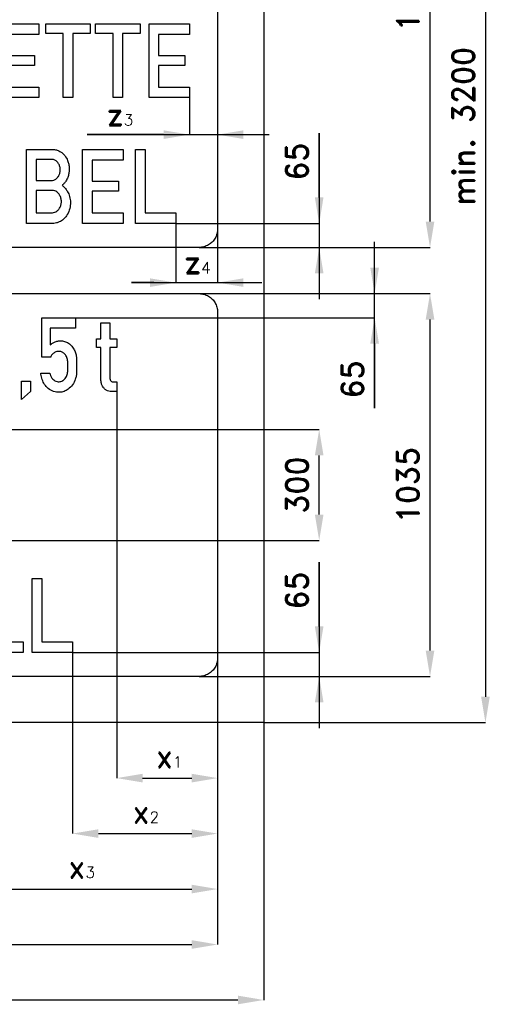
# Model space of a CAD drawing. Header units: millimetres. Extents: x -411 to 11679, y -762 to 3466.
# Tile 4 of 19: x 1839 to 3129, y -762 to 1901. Entities that reach past the tile are written whole.
import ezdxf

# ---------------------------------------------------------------- set-up
doc = ezdxf.new("R2010")
doc.units = ezdxf.units.MM
doc.header["$LTSCALE"] = 5
doc.layers.add('Kóty', color=2, linetype='Continuous')
doc.layers.add('Značka', color=7, linetype='Continuous')
doc.styles.get("Standard").update_dxf_attribs({"font": 'romand.shx', "height": 60})
doc.dimstyles.get("Standard").update_dxf_attribs({"dimtxt": 60, "dimasz": 70, "dimexe": 0.18, "dimexo": 0.0625, "dimgap": 30, "dimtad": 1, "dimdec": 0, "dimzin": 0, "dimdsep": 46, "dimtxsty": 'Standard', "dimcen": 0.09, "dimadec": 0, "dimazin": 0, "dimtfac": 1, "dimtdec": 0, "dimtofl": 0, "dimtmove": 0, "dimatfit": 3, "dimfxl": 1, "dimtolj": 1, "dimtzin": 0, "dimarcsym": 0})

# ---------------------------------------------------------------- blocks, each defined once
blk = doc.blocks.new('*D4')
at = {"layer": 'Defpoints', "color": 0, "transparency": 16777216}
for p in [(125, 175), (2375, 175), (2375, -600)]:
    blk.add_point(p, dxfattribs=at)
at = {"layer": 'Kóty', "color": 0, "lineweight": -2, "transparency": 16777216}
for p, q in [((125, 174.9), (125, -600.2)), ((2375, 174.9), (2375, -600.2)), ((195, -600), (2305, -600))]:
    blk.add_line(p, q, dxfattribs=at)
at = {"layer": 'Kóty', "color": 0, "transparency": 16777216}
for points in [[(195, -588.3), (195, -611.7), (125, -600)], [(2305, -588.3), (2305, -611.7), (2375, -600)]]:
    blk.add_solid(points, dxfattribs=at)
at = {"layer": 'Kóty', "color": 0, "transparency": 16777216, "insert": (1250, -540), "char_height": 60, "attachment_point": 5}
blk.add_mtext('\\A1;2250', dxfattribs=at)
blk = doc.blocks.new('*D5')
at = {"layer": 'Defpoints', "color": 0, "transparency": 16777216}
for p in [(0, 0), (2500, 0), (2500, -750)]:
    blk.add_point(p, dxfattribs=at)
at = {"layer": 'Kóty', "color": 0, "lineweight": -2, "transparency": 16777216}
for p, q in [((0, -0.1), (0, -750.2)), ((2500, -0.1), (2500, -750.2)), ((70, -750), (2430, -750))]:
    blk.add_line(p, q, dxfattribs=at)
at = {"layer": 'Kóty', "color": 0, "transparency": 16777216}
for points in [[(70, -738.3), (70, -761.7), (0, -750)], [(2430, -738.3), (2430, -761.7), (2500, -750)]]:
    blk.add_solid(points, dxfattribs=at)
at = {"layer": 'Kóty', "color": 0, "transparency": 16777216, "insert": (1250, -690), "char_height": 60, "attachment_point": 5}
blk.add_mtext('\\A1;2500', dxfattribs=at)
blk = doc.blocks.new('*D6')
at = {"layer": 'Defpoints', "color": 0, "transparency": 16777216}
for p in [(1487, 792.5), (2650, 792.5), (1483, 492.5)]:
    blk.add_point(p, dxfattribs=at)
at = {"layer": 'Kóty', "color": 0, "lineweight": -2, "transparency": 16777216}
for p, q in [((1487, 792.5), (2650.2, 792.5)), ((2650, 562.5), (2650, 722.5)), ((1483.1, 492.5), (2650.2, 492.5))]:
    blk.add_line(p, q, dxfattribs=at)
at = {"layer": 'Kóty', "color": 0, "transparency": 16777216}
for points in [[(2638.3, 722.5), (2661.7, 722.5), (2650, 792.5)], [(2638.3, 562.5), (2661.7, 562.5), (2650, 492.5)]]:
    blk.add_solid(points, dxfattribs=at)
at = {"layer": 'Kóty', "color": 0, "transparency": 16777216, "insert": (2590, 642.5), "char_height": 60, "attachment_point": 5, "rotation": 90}
blk.add_mtext('\\A1;300', dxfattribs=at)
blk = doc.blocks.new('*D8')
at = {"layer": 'Defpoints', "color": 0, "transparency": 16777216}
for p in [(2325, 1160), (2950, 1160), (2325, 125)]:
    blk.add_point(p, dxfattribs=at)
at = {"layer": 'Kóty', "color": 0, "lineweight": -2, "transparency": 16777216}
for p, q in [((2325.1, 1160), (2950.2, 1160)), ((2950, 195), (2950, 1090)), ((2325.1, 125), (2950.2, 125))]:
    blk.add_line(p, q, dxfattribs=at)
at = {"layer": 'Kóty', "color": 0, "transparency": 16777216}
for points in [[(2938.3, 1090), (2961.7, 1090), (2950, 1160)], [(2938.3, 195), (2961.7, 195), (2950, 125)]]:
    blk.add_solid(points, dxfattribs=at)
at = {"layer": 'Kóty', "color": 0, "transparency": 16777216, "insert": (2890, 642.5), "char_height": 60, "attachment_point": 5, "rotation": 90}
blk.add_mtext('\\A1;1035', dxfattribs=at)
blk = doc.blocks.new('*D9')
at = {"layer": 'Defpoints', "color": 0, "transparency": 16777216}
for p in [(2325, 2660), (2950, 2660), (2325, 1285)]:
    blk.add_point(p, dxfattribs=at)
at = {"layer": 'Kóty', "color": 0, "lineweight": -2, "transparency": 16777216}
for p, q in [((2325.1, 2660), (2950.2, 2660)), ((2950, 1355), (2950, 2590)), ((2325.1, 1285), (2950.2, 1285))]:
    blk.add_line(p, q, dxfattribs=at)
at = {"layer": 'Kóty', "color": 0, "transparency": 16777216}
for points in [[(2938.3, 2590), (2961.7, 2590), (2950, 2660)], [(2938.3, 1355), (2961.7, 1355), (2950, 1285)]]:
    blk.add_solid(points, dxfattribs=at)
at = {"layer": 'Kóty', "color": 0, "transparency": 16777216, "insert": (2890, 1972.5), "char_height": 60, "attachment_point": 5, "rotation": 90}
blk.add_mtext('\\A1;1375', dxfattribs=at)
blk = doc.blocks.new('*D10')
at = {"layer": 'Defpoints', "color": 0, "transparency": 16777216}
for p in [(2500, 3225), (2500, 0), (3100, 0)]:
    blk.add_point(p, dxfattribs=at)
at = {"layer": 'Kóty', "color": 0, "lineweight": -2, "transparency": 16777216}
for p, q in [((2500.1, 3225), (3100.2, 3225)), ((3100, 3155), (3100, 70)), ((2500.1, 0), (3100.2, 0))]:
    blk.add_line(p, q, dxfattribs=at)
at = {"layer": 'Kóty', "color": 0, "transparency": 16777216}
for points in [[(3088.3, 3155), (3111.7, 3155), (3100, 3225)], [(3088.3, 70), (3111.7, 70), (3100, 0)]]:
    blk.add_solid(points, dxfattribs=at)
at = {"layer": 'Kóty', "color": 0, "transparency": 16777216, "insert": (3040, 1612.5), "char_height": 60, "attachment_point": 5, "rotation": 90}
blk.add_mtext('\\A1;min. 3200', dxfattribs=at)

msp = doc.modelspace()

# ---------------------------------------------------------------- linework, layer by layer
at = {"layer": 'Kóty'}
for p, q in [((2298.84, 1689.875), (2298.84, 1589.82)), ((2021.697, 1590), (2515, 1590)), ((2228.84, 1590), (2021.697, 1590)), ((2375, 1590.062), (2375, 1590.18)), ((2650, 1594.286), (2650, 1145)), ((2650, 1420), (2650, 1594.286)), ((2262.022, 1350), (2650.18, 1350)), ((2262.022, 1349.938), (2262.022, 1189.64)), ((2375, 1334.938), (2375, 1189.64)), ((2325.062, 1285), (2650.18, 1285)), ((2800, 850.714), (2800, 1300)), ((2142.022, 1189.82), (2495, 1189.82)), ((2202.022, 1189.82), (2142.022, 1189.82)), ((2325.062, 1160), (2800.18, 1160)), ((1990.515, 1095), (2800.18, 1095)), ((2800, 1025), (2800, 850.714)), ((2101.82, 894.959), (2101.82, -150.18)), ((2650, 434.286), (2650, -15)), ((2650, 260), (2650, 434.286)), ((1982.21, 189.938), (1982.21, -300.18)), ((1982.335, 190), (2650.18, 190)), ((2375, 174.938), (2375, -150.18)), ((2375, 174.938), (2375, -300.18)), ((2375, 174.938), (2375, -450.18)), ((2325.062, 125), (2650.18, 125)), ((2171.82, -150), (2305, -150)), ((2052.21, -300), (2305, -300)), ((1704.99, -450), (2305, -450))]:
    msp.add_line(p, q, dxfattribs=at)
for points in [[(2228.84, 1601.667), (2228.84, 1578.333), (2298.84, 1590)], [(2445, 1601.667), (2445, 1578.333), (2375, 1590)], [(2638.333, 1420), (2661.667, 1420), (2650, 1350)], [(2638.333, 1215), (2661.667, 1215), (2650, 1285)], [(2788.333, 1230), (2811.667, 1230), (2800, 1160)], [(2192.022, 1201.487), (2192.022, 1178.153), (2262.022, 1189.82)], [(2445, 1201.487), (2445, 1178.153), (2375, 1189.82)], [(2788.333, 1025), (2811.667, 1025), (2800, 1095)], [(2638.333, 260), (2661.667, 260), (2650, 190)], [(2638.333, 55), (2661.667, 55), (2650, 125)], [(2171.82, -138.333), (2171.82, -161.667), (2101.82, -150)], [(2305, -138.333), (2305, -161.667), (2375, -150)], [(2052.21, -288.333), (2052.21, -311.667), (1982.21, -300)], [(2305, -288.333), (2305, -311.667), (2375, -300)], [(2305, -438.333), (2305, -461.667), (2375, -450)]]:
    msp.add_solid(points, dxfattribs=at)
at = {"layer": 'Značka', "color": 5}
for points in [[(0, 0), (0, 3225), (2500, 3225), (2500, 0), (0, 0)], [(1781.7, 1690), (1781.7, 1889.98), (1891.39, 1889.98), (1891.39, 1861.15), (1807.5, 1861.15), (1807.5, 1804.13), (1879.01, 1804.13), (1879.01, 1777.33), (1807.5, 1777.33), (1807.5, 1718.42), (1891.19, 1718.42), (1891.19, 1690), (1781.7, 1690)], [(1957.07, 1690), (1957.07, 1863.04), (1909.8, 1863.04), (1909.8, 1889.98), (2030.1, 1889.98), (2030.1, 1863.04), (1982.82, 1863.04), (1982.82, 1690), (1957.07, 1690)], [(2092.23, 1690), (2092.23, 1863.04), (2044.97, 1863.04), (2044.97, 1889.98), (2165.26, 1889.98), (2165.26, 1863.04), (2117.98, 1863.04), (2117.98, 1690), (2092.23, 1690)], [(2189.35, 1690), (2189.35, 1889.98), (2299.03, 1889.98), (2299.03, 1861.15), (2215.15, 1861.15), (2215.15, 1804.13), (2286.65, 1804.13), (2286.65, 1777.33), (2215.15, 1777.33), (2215.15, 1718.42), (2298.84, 1718.42), (2298.84, 1690), (2189.35, 1690)], [(2009.78, 1350), (2009.78, 1549.98), (2119.46, 1549.98), (2119.46, 1521.15), (2035.58, 1521.15), (2035.58, 1464.13), (2107.08, 1464.13), (2107.08, 1437.33), (2035.58, 1437.33), (2035.58, 1378.42), (2119.27, 1378.42), (2119.27, 1350), (2009.78, 1350)], [(2152.75, 1350), (2152.75, 1550), (2178.59, 1550), (2178.59, 1378.69), (2261.96, 1378.69), (2261.96, 1350), (2152.75, 1350)], [(1844.58, 873.333), (1844.58, 923.667), (1868.95, 923.667), (1868.95, 895), (1844.58, 873.333)], [(1739.71, 190), (1739.71, 390), (1765.55, 390), (1765.55, 218.688), (1848.92, 218.688), (1848.92, 190), (1739.71, 190)], [(1873, 190), (1873, 390), (1898.84, 390), (1898.84, 218.688), (1982.21, 218.688), (1982.21, 190), (1873, 190)]]:
    msp.add_lwpolyline(points, dxfattribs=at)
for points in [[(2375, 2610), (2375, 1335), (2375, 1334.8), (2375, 1334.61, -0.0321975), (2374.55, 1328.15, -0.0354735), (2373.23, 1321.81, -0.0363197), (2371.15, 1315.67, -0.0344669), (2368.24, 1309.89, -0.0337266), (2364.64, 1304.5, -0.0341177), (2360.36, 1299.64, -0.0341804), (2355.5, 1295.35, -0.0342246), (2350.11, 1291.76, -0.0340264), (2344.33, 1288.87, -0.0334063), (2338.19, 1286.77, -0.0341329), (2331.85, 1285.43, -0.0367349), (2325.39, 1285), (2325.2, 1285), (2325, 1285), (175, 1285)], [(1858.05, 1350), (1858.05, 1550), (1927.89, 1550, -0.0028673), (1929.64, 1549.94, -0.00852297), (1931.38, 1549.83, -0.0627814), (1941.08, 1547.82, -0.0632391), (1950.03, 1543.44, -0.0901193), (1961.43, 1533.19, -0.0757649), (1968.96, 1519.75, -0.0464166), (1971.99, 1510.04, -0.0409447), (1973.28, 1500, -0.0404137), (1973.09, 1489.73, -0.0446848), (1971.15, 1479.63, -0.0508781), (1967.25, 1469.34, -0.0548148), (1961.31, 1460.13, -0.0185267), (1959.11, 1457.5, -0.0195126), (1956.72, 1455.06), (1955.44, 1453.88), (1954.14, 1452.73), (1955.89, 1451.26), (1957.61, 1449.75, -0.0463538), (1964.74, 1441.98, -0.049001), (1970.29, 1432.98, -0.0700683), (1975.38, 1418.51, -0.0641245), (1976.48, 1403.1, -0.0716944), (1973.59, 1386, -0.0780268), (1965.82, 1370.54, -0.064474), (1957.36, 1360.8, -0.0748663), (1946.61, 1353.79, -0.0512391), (1939.22, 1351.08, -0.0572085), (1931.47, 1350.02, -0.00850541), (1930.04, 1349.99, -0.00280847), (1928.6, 1350), (1858.05, 1350)], [(1883.92, 1523.13), (1883.92, 1466.06), (1924.69, 1466.06, 0.00638009), (1926.28, 1466.07, 0.0190455), (1927.86, 1466.17, 0.106682), (1935.24, 1468.67, 0.0805912), (1941.4, 1473.79, 0.0806632), (1946.33, 1481, 0.0733692), (1948.82, 1489.29, 0.073808), (1949.1, 1498.46, 0.0766093), (1946.66, 1507.33, 0.0739048), (1942.43, 1514.46, 0.0841159), (1936.23, 1519.9, 0.0509416), (1932.48, 1521.87, 0.0627697), (1928.42, 1522.94, 0.0108336), (1927.57, 1523.04), (1926.71, 1523.13), (1883.92, 1523.13)], [(1883.98, 1439.35), (1883.98, 1378.81), (1924.85, 1378.81, 0.00435751), (1926.39, 1378.84, 0.0131445), (1927.93, 1378.92, 0.0686959), (1934.09, 1380.3, 0.0672917), (1939.7, 1383.29, 0.0891551), (1946.14, 1389.56, 0.0757936), (1950.26, 1397.63, 0.0716797), (1952.18, 1406.53, 0.0688862), (1951.57, 1415.6, 0.0764472), (1948.4, 1424.92, 0.08493), (1942.41, 1432.81, 0.0671185), (1937.19, 1436.85, 0.0930321), (1931.13, 1439, 0.0214594), (1929.44, 1439.23, 0.00712504), (1927.73, 1439.35), (1883.98, 1439.35)], [(175, 1160), (2325, 1160), (2325.2, 1160), (2325.39, 1160, -0.032201), (2331.85, 1159.55, -0.0354289), (2338.19, 1158.23, -0.0362362), (2344.33, 1156.15, -0.0344166), (2350.11, 1153.24, -0.0337149), (2355.5, 1149.64, -0.0340912), (2360.36, 1145.36, -0.0342207), (2364.65, 1140.5, -0.0342246), (2368.24, 1135.11, -0.0340508), (2371.13, 1129.33, -0.033431), (2373.23, 1123.19, -0.0341775), (2374.57, 1116.85, -0.0367342), (2375, 1110.39), (2375, 1110.2), (2375, 1110), (2375, 175), (2375, 174.804), (2375, 174.607), (2374.55, 168.151, -0.0354699), (2373.23, 161.806, -0.0363172), (2371.15, 155.67, -0.0344741), (2368.24, 149.887, -0.0337239), (2364.64, 144.498, -0.0341053), (2360.36, 139.645, -0.0342018), (2355.5, 135.353, -0.0342266), (2350.11, 131.764, -0.0340452), (2344.33, 128.867, -0.033412), (2338.19, 126.772, -0.0341225), (2331.85, 125.432, -0.0367442), (2325.39, 125.002), (2325.2, 125.001), (2325, 125), (175, 125)], [(1921.06, 944.875), (1921.36, 943.593), (1921.68, 942.313, 0.0536859), (1924.37, 935.169, 0.0763744), (1928.79, 928.958, 0.0813333), (1934.21, 924.568, 0.0886933), (1940.81, 922.208, 0.121224), (1951.06, 922.722, 0.120102), (1959.93, 927.771, 0.0774659), (1964.22, 932.835, 0.0529674), (1967.07, 938.854, 0.0367835), (1968.57, 943.945, 0.0436118), (1969.23, 949.167), (1969.28, 950.582), (1969.28, 952), (1969.28, 976.25), (1969.1, 979.068), (1968.75, 981.854, 0.0592768), (1967.01, 987.584, 0.0499473), (1964.01, 992.896, 0.0671567), (1958.93, 998.721, 0.0942536), (1952.39, 1002.58, 0.110721), (1943.88, 1003.91, 0.101968), (1935.39, 1001.63, 0.0970752), (1928.45, 996.661, 0.0943454), (1923.92, 989.625), (1923.54, 988.743), (1923.19, 987.854), (1899.32, 987.854), (1899.32, 1095), (1990.39, 1095), (1990.39, 1066.48), (1922.07, 1066.48), (1922.07, 1021.48), (1924.87, 1023.72, -0.0164742), (1927.76, 1025.83, -0.0560405), (1935.68, 1030, -0.0624649), (1944.39, 1032.21, -0.0774682), (1955.36, 1032.16, -0.0736515), (1965.87, 1028.85, -0.0775061), (1976.2, 1022.11, -0.0681606), (1984.2, 1012.69, -0.0557984), (1989.42, 1002.7, -0.046643), (1992.5, 991.875), (1993.24, 987.402, -0.0288239), (1993.53, 982.896), (1993.53, 982.292), (1993.53, 981.688), (1993.53, 949.583), (1993.5, 948.156), (1993.46, 946.729, -0.0386937), (1992.37, 937.64, -0.0377221), (1989.9, 928.75, -0.0724094), (1982.25, 913.565, -0.0898577), (1970.26, 901.625, -0.0741867), (1959.34, 895.656, -0.0795961), (1947.15, 893.25, -0.10044), (1930.97, 895.586, -0.0924767), (1916.73, 903.792, -0.0781502), (1906.82, 914.601, -0.0635476), (1900.33, 927.708, -0.0307166), (1898.12, 934.899, -0.0320474), (1896.84, 942.271), (1896.7, 943.572), (1896.57, 944.875), (1921.06, 944.875)], [(2101.82, 895.021), (2086.5, 895.021), (2085.31, 895.099), (2084.13, 895.208, -0.0743578), (2077.06, 897.12, -0.074312), (2070.81, 901.021, -0.0824621), (2064.95, 907.498, -0.0639589), (2061.18, 915.417, -0.0313023), (2060.01, 919.362, -0.0401943), (2059.42, 923.396), (2059.37, 924.374), (2059.33, 925.354), (2059.33, 1014.65), (2047.1, 1014.65), (2047.1, 1037.98), (2059.33, 1037.98), (2059.33, 1080.73), (2083.56, 1080.73), (2083.56, 1037.98), (2102.01, 1037.98), (2102.03, 1014.65), (2083.56, 1014.65), (2083.56, 931.188), (2083.61, 930.645), (2083.67, 930.104), (2084.12, 927.732, 0.0672653), (2085.08, 925.479, 0.0955927), (2087.02, 923.144, 0.138722), (2089.67, 921.938), (2090.17, 921.86), (2090.68, 921.813), (2101.82, 921.813), (2101.82, 895.021)]]:
    msp.add_lwpolyline(points, format="xyb", dxfattribs=at)

# ---------------------------------------------------------------- texts
at = {"layer": 'Kóty', "char_height": 60, "attachment_point": 1}
for s, insert in [('z{\\H0.5x;3}', (2074.669, 1674.741)), ('z{\\H0.5x;4}', (2284.405, 1274.782)), ('x{\\H0.5x;1}', (2208.269, -61.211)), ('x{\\H0.5x;2}', (2144.642, -211.004)), ('x{\\H0.5x;3}', (1971.095, -359.779))]:
    msp.add_mtext_dynamic_manual_height_columns(s, width=70.63977, gutter_width=300, heights=[0], dxfattribs=dict(at, insert=insert))
at = {"layer": 'Kóty', "char_height": 60, "attachment_point": 5, "rotation": 90}
for insert in [(2590, 1517.143), (2740, 927.857), (2590, 357.143)]:
    msp.add_mtext('\\A1;65', dxfattribs=dict(at, insert=insert))

# ---------------------------------------------------------------- dimensions: what is measured, and where the dimension line sits
at = {"layer": 'Kóty'}
dim = msp.add_linear_dim(base=(3100, 0), p1=(2500, 3225), p2=(2500, 0), angle=90, text='min. 3200', dimstyle='Standard', dxfattribs=at)
dim.commit()
dim.dimension.update_dxf_attribs({"geometry": '*D10', "text_midpoint": (3040, 1612.5)})
for base, p1, p2, picture, middle in [((2950, 2660), (2325, 1285), (2325, 2660), '*D9', (2890, 1972.5)), ((2950, 1160), (2325, 125), (2325, 1160), '*D8', (2890, 642.5)), ((2650, 792.487), (1483.04, 492.513), (1486.96, 792.487), '*D6', (2590, 642.5))]:
    dim = msp.add_linear_dim(base=base, p1=p1, p2=p2, angle=90, dimstyle='Standard', dxfattribs=at)
    dim.commit()
    dim.dimension.update_dxf_attribs({"geometry": picture, "text_midpoint": middle})
for base, p1, p2, picture, middle in [((2375, -600), (125, 175), (2375, 175), '*D4', (1250, -540)), ((2500, -750), (0, 0), (2500, 0), '*D5', (1250, -690))]:
    dim = msp.add_linear_dim(base=base, p1=p1, p2=p2, dimstyle='Standard', dxfattribs=at)
    dim.commit()
    dim.dimension.update_dxf_attribs({"geometry": picture, "text_midpoint": middle})

doc.saveas('drawing.dxf')
